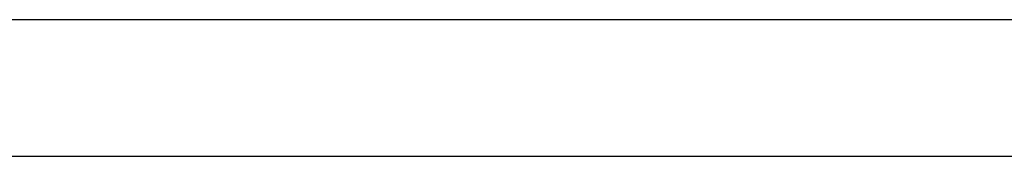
# Model space of a CAD drawing. Header units: metres. Extents: x 397.7 to 427.5, y 12.7 to 28.4.
# Tile 54 of 57: x 407.742 to 408.462, y 26.729 to 26.829. Entities that reach past the tile are written whole.
import ezdxf

# ---------------------------------------------------------------- set-up
doc = ezdxf.new("R2010")
doc.units = ezdxf.units.M
doc.layers.add('A-WALL-____-MCUT', color=7, linetype='Continuous', lineweight=25)
doc.layers.add('A-WALL-____-OTLN', color=7, linetype='Continuous', lineweight=25)

# ---------------------------------------------------------------- blocks, each defined once
blk = doc.blocks.new('Family - Evans P4-154248-07_ELEC_P4')
at = {"layer": 'A-WALL-____-MCUT', "color": 253, "true_color": 0xaaaaaa}
for p, q in [((1.34774, 0.1), (0, 0.1)), ((0, 0), (1.34774, 0))]:
    blk.add_line(p, q, dxfattribs=at)
at = {"layer": 'A-WALL-____-OTLN', "color": 253, "true_color": 0xaaaaaa}
for p, q in [((1.34774, 0.1), (0, 0.1)), ((0, 0), (1.34774, 0))]:
    blk.add_line(p, q, dxfattribs=at)
at = {"layer": 'A-WALL-____-OTLN', "color": 253, "lineweight": 18, "true_color": 0xaaaaaa}
blk.add_line((-0.0488, 0), (1.34774, 0), dxfattribs=at)
blk = doc.blocks.new('LONDR55-XX_ZZ-ARQ-CAA-M3D-Londres55_ifc-1-07_ELEC_P4')
at = {"layer": 'A-WALL-____-OTLN', "color": 253, "lineweight": 18, "true_color": 0xaaaaaa}
blk.add_blockref('Family - Evans P4-154248-07_ELEC_P4', (407.53973, 26.72946), dxfattribs=at)

msp = doc.modelspace()

# ---------------------------------------------------------------- block references
at = {"lineweight": 5}
msp.add_blockref('LONDR55-XX_ZZ-ARQ-CAA-M3D-Londres55_ifc-1-07_ELEC_P4', (0, 0), dxfattribs=at)

doc.saveas('drawing.dxf')
